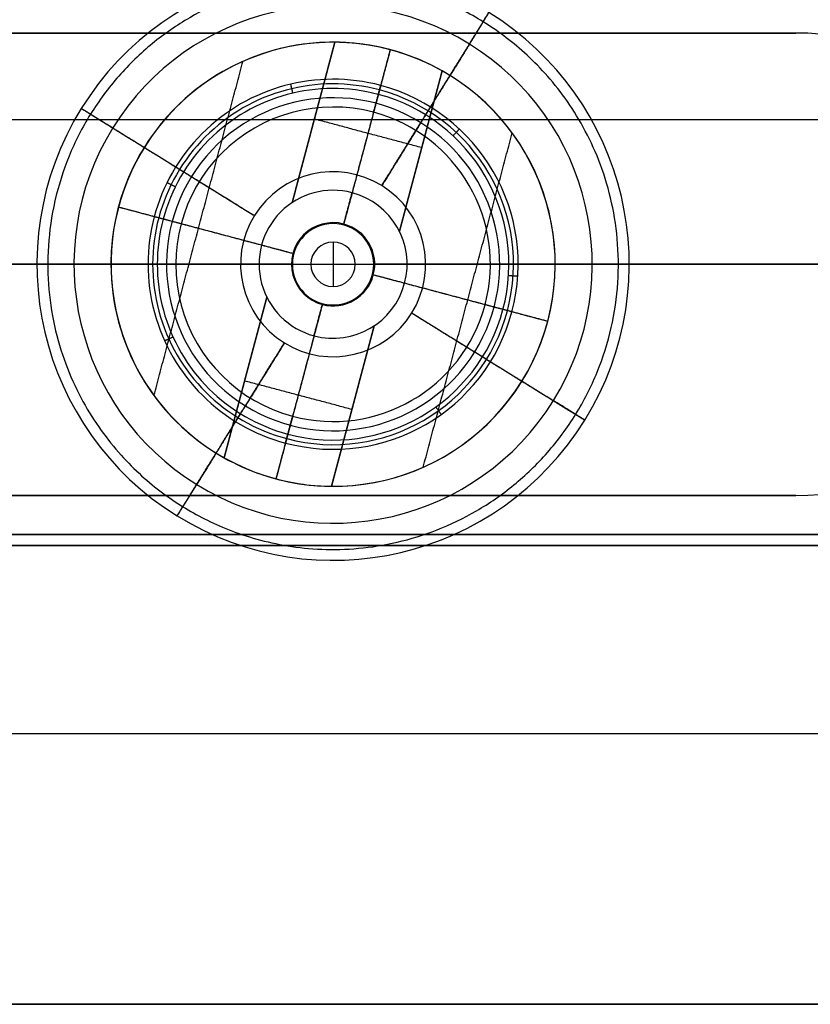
# Model space of a CAD drawing. Header units: millimetres. Extents: x -5.9 to 8.2, y -1.3 to -0.5.
# Tile 95 of 107: x 7.449 to 7.663, y -1.058 to -0.792. Entities that reach past the tile are written whole.
import ezdxf

# ---------------------------------------------------------------- set-up
doc = ezdxf.new("R2010")
doc.units = ezdxf.units.MM
doc.header["$MEASUREMENT"] = 0
for name, color, linetype, true_color in [('IGES level 1', 7, 'Continuous', 0xffffff), ('IGES level 13', 7, 'Continuous', 0xffffff), ('IGES level 15', 7, 'Continuous', 0xffffff), ('IGES level 49', 7, 'Continuous', 0xc0c0c0), ('IGES level 51', 7, 'Continuous', 0xffffff)]:
    doc.layers.add(name, color=color, linetype=linetype, true_color=true_color)

msp = doc.modelspace()

# ---------------------------------------------------------------- linework, layer by layer
at = {"layer": 'IGES level 1'}
for centre in [(7.65916, -0.85828, -10.16994), (7.65916, -0.85828, -10.16994), (7.65916, -0.85828, -10.31994), (7.65916, -0.85828, -10.24494), (7.65916, -0.85828, -10.31994)]:
    msp.add_arc(centre, 0.0625, 270, 90, dxfattribs=at)
for points in [[(7.20916, -0.79578, -10.16994), (7.43416, -0.79578, -10.16994), (7.65916, -0.79578, -10.16994)], [(7.65916, -0.79578, -10.31994), (7.43416, -0.79578, -10.31994), (7.20916, -0.79578, -10.31994)], [(7.20916, -0.79578, -10.16994), (7.43416, -0.79578, -10.16994), (7.65916, -0.79578, -10.16994)], [(7.65916, -0.79578, -10.24494), (7.43416, -0.79578, -10.24494), (7.20916, -0.79578, -10.24494)], [(7.65916, -0.79578, -10.31994), (7.43416, -0.79578, -10.31994), (7.20916, -0.79578, -10.31994)], [(7.65916, -0.79578, -10.16994), (7.65916, -0.79578, -10.24494), (7.65916, -0.79578, -10.31994)], [(7.65916, -0.79578, -10.31994), (7.65916, -0.79578, -10.24494), (7.65916, -0.79578, -10.16994)], [(8.22916, -0.81926, -10.5261), (7.76166, -0.81926, -10.5261), (7.29416, -0.81926, -10.5261)], [(7.26416, -0.85828, -10.31994), (7.49291, -0.85828, -10.31994), (7.72166, -0.85828, -10.31994)], [(7.65916, -0.92078, -10.16994), (7.43416, -0.92078, -10.16994), (7.20916, -0.92078, -10.16994)], [(7.20916, -0.92078, -10.31994), (7.43416, -0.92078, -10.31994), (7.65916, -0.92078, -10.31994)], [(7.65916, -0.92078, -10.16994), (7.43416, -0.92078, -10.16994), (7.20916, -0.92078, -10.16994)], [(7.20916, -0.92078, -10.24494), (7.43416, -0.92078, -10.24494), (7.65916, -0.92078, -10.24494)], [(7.20916, -0.92078, -10.31994), (7.43416, -0.92078, -10.31994), (7.65916, -0.92078, -10.31994)], [(7.65916, -0.92078, -10.16994), (7.65916, -0.92078, -10.24494), (7.65916, -0.92078, -10.31994)], [(7.65916, -0.92078, -10.31994), (7.65916, -0.92078, -10.24494), (7.65916, -0.92078, -10.16994)], [(7.73416, -0.93428, -10.14495), (7.43416, -0.93428, -10.14495), (7.13416, -0.93428, -10.14495)], [(7.13416, -0.93428, -10.16994), (7.43416, -0.93428, -10.16994), (7.73416, -0.93428, -10.16994)], [(7.73416, -0.93428, -10.14495), (7.43416, -0.93428, -10.14495), (7.13416, -0.93428, -10.14495)], [(7.13416, -0.93428, -10.15744), (7.43416, -0.93428, -10.15744), (7.73416, -0.93428, -10.15744)], [(7.13416, -0.93428, -10.16994), (7.43416, -0.93428, -10.16994), (7.73416, -0.93428, -10.16994)], [(8.22916, -0.98516, -10.17534), (1.18416, -0.98516, -10.17534), (-5.86084, -0.98516, -10.17534)], [(8.22916, -0.98516, -10.48455), (7.76166, -0.98516, -10.48455), (7.29416, -0.98516, -10.48455)], [(-5.86084, -1.05828, -10.32994), (1.18416, -1.05828, -10.32994), (8.22916, -1.05828, -10.32994)], [(8.22916, -1.05828, -10.32994), (1.18416, -1.05828, -10.32994), (-5.86084, -1.05828, -10.32994)]]:
    msp.add_open_spline(points, degree=2, dxfattribs=at)
at = {"layer": 'IGES level 13'}
for centre, start, end in [((7.53416, -0.85828, -10.16994), 90, 270), ((7.53416, -0.85828, -0.16994), 90, 270), ((7.53416, -0.85828, -5.16994), 90, 270), ((7.53416, -0.85828, -0.16994), 90, 270), ((7.53416, -0.85828, -10.16994), 90, 270), ((7.53416, -0.85828, -0.16994), 270, 90), ((7.53416, -0.85828, -10.16994), 270, 90), ((7.53416, -0.85828, -5.16994), 270, 90), ((7.53416, -0.85828, -0.16994), 270, 90), ((7.53416, -0.85828, -10.16994), 270, 90)]:
    msp.add_arc(centre, 0.006, start, end, dxfattribs=at)
for points in [[(7.53416, -0.85228, -10.16994), (7.53416, -0.85228, -5.16994), (7.53416, -0.85228, -0.16994)], [(7.53416, -0.85228, -0.16994), (7.53416, -0.85228, -5.16994), (7.53416, -0.85228, -10.16994)], [(7.53416, -0.85228, -0.16994), (7.53416, -0.85828, -0.16994), (7.53416, -0.86428, -0.16994)], [(7.53416, -0.85228, -10.16994), (7.53416, -0.85828, -10.16994), (7.53416, -0.86428, -10.16994)], [(7.52952, -0.85447, -0.16994), (7.52952, -0.85447, -5.16994), (7.52952, -0.85447, -10.16994)], [(7.5388, -0.85447, -0.16994), (7.5388, -0.85447, -5.16994), (7.5388, -0.85447, -10.16994)], [(7.52816, -0.85828, -0.16994), (7.53416, -0.85828, -0.16994), (7.54016, -0.85828, -0.16994)], [(7.52816, -0.85828, -10.16994), (7.53416, -0.85828, -10.16994), (7.54016, -0.85828, -10.16994)], [(7.52828, -0.85945, -0.16994), (7.52828, -0.85945, -5.16994), (7.52828, -0.85945, -10.16994)], [(7.54004, -0.85945, -0.16994), (7.54004, -0.85945, -5.16994), (7.54004, -0.85945, -10.16994)], [(7.53133, -0.86357, -0.16994), (7.53133, -0.86357, -5.16994), (7.53133, -0.86357, -10.16994)], [(7.53416, -0.86428, -0.16994), (7.53416, -0.86428, -5.16994), (7.53416, -0.86428, -10.16994)], [(7.53416, -0.86428, -10.16994), (7.53416, -0.86428, -5.16994), (7.53416, -0.86428, -0.16994)], [(7.53699, -0.86357, -0.16994), (7.53699, -0.86357, -5.16994), (7.53699, -0.86357, -10.16994)]]:
    msp.add_open_spline(points, degree=2, dxfattribs=at)
at = {"layer": 'IGES level 15'}
for centre, start, end in [((7.53416, -0.85828, -10.16994), 90, 270), ((7.53416, -0.85828, -10.15494), 90, 270), ((7.53416, -0.85828, -10.15494), 90, 270), ((7.53416, -0.85828, -10.16994), 90, 270), ((7.53416, -0.85828, -10.16244), 90, 270), ((7.53416, -0.85828, -10.16994), 270, 90), ((7.53416, -0.85828, -10.15494), 270, 90), ((7.53416, -0.85828, -10.16244), 270, 90), ((7.53416, -0.85828, -10.16994), 270, 90), ((7.53416, -0.85828, -10.15494), 270, 90)]:
    msp.add_arc(centre, 0.011, start, end, dxfattribs=at)
for points in [[(7.53416, -0.84728, -10.16994), (7.53416, -0.84728, -10.16244), (7.53416, -0.84728, -10.15494)], [(7.53416, -0.84728, -10.15494), (7.53416, -0.84728, -10.16244), (7.53416, -0.84728, -10.16994)], [(7.52566, -0.8513, -10.16994), (7.52566, -0.8513, -10.16244), (7.52566, -0.8513, -10.15494)], [(7.54266, -0.8513, -10.16994), (7.54266, -0.8513, -10.16244), (7.54266, -0.8513, -10.15494)], [(7.52316, -0.85828, -10.16994), (7.46866, -0.85828, -10.16994), (7.41416, -0.85828, -10.16994)], [(7.52316, -0.85828, -10.15494), (7.46866, -0.85828, -10.15494), (7.41416, -0.85828, -10.15494)], [(7.74217, -0.85828, -10.16994), (7.64366, -0.85828, -10.16994), (7.54516, -0.85828, -10.16994)], [(7.72766, -0.85828, -10.15494), (7.63641, -0.85828, -10.15494), (7.54516, -0.85828, -10.15494)], [(7.52337, -0.86043, -10.16994), (7.52337, -0.86043, -10.16244), (7.52337, -0.86043, -10.15494)], [(7.54495, -0.86043, -10.16994), (7.54495, -0.86043, -10.16244), (7.54495, -0.86043, -10.15494)], [(7.52897, -0.86798, -10.16994), (7.52897, -0.86798, -10.16244), (7.52897, -0.86798, -10.15494)], [(7.53416, -0.86928, -10.15494), (7.53416, -0.86928, -10.16244), (7.53416, -0.86928, -10.16994)], [(7.53416, -0.86928, -10.16994), (7.53416, -0.86928, -10.16244), (7.53416, -0.86928, -10.15494)], [(7.53935, -0.86798, -10.16994), (7.53935, -0.86798, -10.16244), (7.53935, -0.86798, -10.15494)], [(7.13416, -0.93128, -10.16994), (7.43416, -0.93128, -10.16994), (7.73416, -0.93128, -10.16994)], [(7.73416, -0.93128, -10.15494), (7.43416, -0.93128, -10.15494), (7.13416, -0.93128, -10.15494)], [(7.13416, -0.93128, -10.16244), (7.43416, -0.93128, -10.16244), (7.73416, -0.93128, -10.16244)], [(7.13416, -0.93128, -10.16994), (7.43416, -0.93128, -10.16994), (7.73416, -0.93128, -10.16994)], [(7.13416, -0.93128, -10.15494), (7.43416, -0.93128, -10.15494), (7.73416, -0.93128, -10.15494)]]:
    msp.add_open_spline(points, degree=2, dxfattribs=at)
at = {"layer": 'IGES level 49'}
for centre, radius, start, end in [((7.53416, -0.85828, -0.30744), 0.06, 75.0942, 255.0942), ((7.53416, -0.85828, -0.31744), 0.06, 75.0942, 240.6167), ((7.53416, -0.85828, -0.30744), 0.06, 75.0942, 255.0942), ((7.53416, -0.85828, -0.31744), 0.06, 75.0942, 89.5717), ((7.53416, -0.85828, -0.31744), 0.06, 75.0942, 89.5717), ((7.53416, -0.85828, -0.30744), 0.06, 255.0942, 75.0942), ((7.53416, -0.85828, -0.30744), 0.06, 255.0942, 75.0942), ((7.53416, -0.85828, -0.31744), 0.06, 60.6167, 75.0942), ((7.53416, -0.85828, -0.31744), 0.06, 60.6167, 75.0942), ((7.53416, -0.85828, -0.29994), 0.05, 75.0942, 255.0942), ((7.53416, -0.85828, -0.17244), 0.05, 75.0942, 255.0942), ((7.53416, -0.85828, -0.23619), 0.05, 75.0942, 255.0942), ((7.53416, -0.85828, -0.17244), 0.05, 75.0942, 255.0942), ((7.53416, -0.85828, -0.29994), 0.05, 75.0942, 255.0942), ((7.53416, -0.85828, -0.17119), 0.04875, 75.0942, 255.0942), ((7.53416, -0.85828, -0.16994), 0.0475, 75.0942, 255.0942), ((7.53416, -0.85828, -0.16994), 0.0475, 75.0942, 255.0942), ((7.53416, -0.85828, -0.17244), 0.05, 255.0942, 75.0942), ((7.53416, -0.85828, -0.17244), 0.05, 255.0942, 75.0942), ((7.53416, -0.85828, -0.29994), 0.05, 255.0942, 75.0942), ((7.53416, -0.85828, -0.23619), 0.05, 255.0942, 75.0942), ((7.53416, -0.85828, -0.29994), 0.05, 255.0942, 75.0942), ((7.53416, -0.85828, -0.17119), 0.04875, 255.0942, 75.0942), ((7.53416, -0.85828, -0.16994), 0.0475, 255.0942, 75.0942), ((7.53416, -0.85828, -0.16994), 0.0475, 255.0942, 75.0942), ((7.53416, -0.85828, -0.30744), 0.0425, 75.0942, 255.0942), ((7.53416, -0.85828, -0.29994), 0.0425, 75.0942, 255.0942), ((7.53416, -0.85828, -0.30369), 0.0425, 75.0942, 255.0942), ((7.53416, -0.85828, -0.29994), 0.0425, 75.0942, 255.0942), ((7.53416, -0.85828, -0.30744), 0.0425, 75.0942, 255.0942), ((7.53416, -0.85828, -0.29994), 0.0425, 255.0942, 75.0942), ((7.53416, -0.85828, -0.29994), 0.0425, 255.0942, 75.0942), ((7.53416, -0.85828, -0.30744), 0.0425, 255.0942, 75.0942), ((7.53416, -0.85828, -0.30369), 0.0425, 255.0942, 75.0942), ((7.53416, -0.85828, -0.30744), 0.0425, 255.0942, 75.0942), ((7.53416, -0.85828, -0.38744), 0.02, 75.0942, 255.0942), ((7.53416, -0.85828, -0.35244), 0.02, 75.0942, 255.0942), ((7.53416, -0.85828, -0.38744), 0.02, 75.0942, 255.0942), ((7.53416, -0.85828, -0.38744), 0.02, 255.0942, 75.0942), ((7.53416, -0.85828, -0.35244), 0.02, 255.0942, 75.0942), ((7.53416, -0.85828, -0.38744), 0.02, 255.0942, 75.0942), ((7.53416, -0.85828, -0.16994), 0.01125, 75.0942, 255.0942), ((7.53416, -0.85828, -0.38744), 0.01125, 75.0942, 255.0942), ((7.53416, -0.85828, -0.38744), 0.01125, 75.0942, 255.0942), ((7.53416, -0.85828, -0.16994), 0.01125, 75.0942, 255.0942), ((7.53416, -0.85828, -0.27869), 0.01125, 75.0942, 255.0942), ((7.53416, -0.85828, -0.16994), 0.01125, 255.0942, 75.0942), ((7.53416, -0.85828, -0.38744), 0.01125, 255.0942, 75.0942), ((7.53416, -0.85828, -0.27869), 0.01125, 255.0942, 75.0942), ((7.53416, -0.85828, -0.16994), 0.01125, 255.0942, 75.0942), ((7.53416, -0.85828, -0.38744), 0.01125, 255.0942, 75.0942), ((7.53416, -0.85828, -0.31744), 0.06, 240.6167, 255.0942), ((7.53416, -0.85828, -0.31744), 0.06, 240.6167, 255.0942), ((7.53416, -0.85828, -0.31744), 0.06, 255.0942, 269.5717), ((7.53416, -0.85828, -0.31744), 0.06, 255.0942, 269.5717)]:
    msp.add_arc(centre, radius, start, end, dxfattribs=at)
for points in [[(7.52307, -0.84164, -0.32744), (7.52884, -0.81996, -0.32744), (7.53461, -0.79828, -0.32744)], [(7.52307, -0.84164, -0.31744), (7.52884, -0.81996, -0.31744), (7.53461, -0.79828, -0.31744)], [(7.52307, -0.84164, -0.31744), (7.52884, -0.81996, -0.31744), (7.53461, -0.79828, -0.31744)], [(7.53461, -0.79828, -0.32744), (7.52884, -0.81996, -0.32744), (7.52307, -0.84164, -0.32744)], [(7.52307, -0.84164, -0.32244), (7.52884, -0.81996, -0.32244), (7.53461, -0.79828, -0.32244)], [(7.53461, -0.79828, -0.31744), (7.53461, -0.79828, -0.32244), (7.53461, -0.79828, -0.32744)], [(7.53461, -0.79828, -0.31744), (7.53461, -0.79828, -0.32244), (7.53461, -0.79828, -0.32744)], [(7.54959, -0.8003, -0.31744), (7.54445, -0.81963, -0.31744), (7.5393, -0.83895, -0.31744)], [(7.54959, -0.8003, -0.30744), (7.54734, -0.80875, -0.30744), (7.54509, -0.81721, -0.30744)], [(7.54959, -0.8003, -0.30744), (7.54959, -0.8003, -0.31244), (7.54959, -0.8003, -0.31744)], [(7.54959, -0.8003, -0.31744), (7.54959, -0.8003, -0.31244), (7.54959, -0.8003, -0.30744)], [(7.48577, -0.89376, -0.32744), (7.49779, -0.8486, -0.32744), (7.50981, -0.80344, -0.32744)], [(7.5636, -0.806, -0.32744), (7.55783, -0.82768, -0.32744), (7.55206, -0.84935, -0.32744)], [(7.5636, -0.806, -0.31744), (7.55783, -0.82768, -0.31744), (7.55206, -0.84935, -0.31744)], [(7.5636, -0.806, -0.31744), (7.55783, -0.82768, -0.31744), (7.55206, -0.84935, -0.31744)], [(7.55206, -0.84935, -0.32744), (7.55783, -0.82768, -0.32744), (7.5636, -0.806, -0.32744)], [(7.5636, -0.806, -0.32244), (7.55783, -0.82768, -0.32244), (7.55206, -0.84935, -0.32244)], [(7.5636, -0.806, -0.32744), (7.5636, -0.806, -0.32244), (7.5636, -0.806, -0.31744)], [(7.5636, -0.806, -0.32744), (7.5636, -0.806, -0.32244), (7.5636, -0.806, -0.31744)], [(7.49913, -0.80957, -0.32744), (7.49913, -0.80957, -0.31744), (7.49913, -0.80957, -0.30744)], [(7.5233, -0.81204, -0.16994), (7.52301, -0.81082, -0.17119), (7.52273, -0.8096, -0.17244)], [(7.54509, -0.81721, -0.29994), (7.54606, -0.81359, -0.29994), (7.54702, -0.80996, -0.29994)], [(7.54638, -0.81238, -0.16994), (7.5467, -0.81117, -0.17119), (7.54702, -0.80996, -0.17244)], [(7.54702, -0.80996, -0.17244), (7.5467, -0.81117, -0.17119), (7.54638, -0.81238, -0.16994)], [(7.54702, -0.80996, -0.17244), (7.54702, -0.80996, -0.23619), (7.54702, -0.80996, -0.29994)], [(7.54702, -0.80996, -0.29994), (7.54702, -0.80996, -0.23619), (7.54702, -0.80996, -0.17244)], [(7.54638, -0.81238, -0.16994), (7.54172, -0.82989, -0.16994), (7.53705, -0.84741, -0.16994)], [(7.50497, -0.81769, -0.29994), (7.50497, -0.81769, -0.23619), (7.50497, -0.81769, -0.17244)], [(7.55807, -0.82676, -0.31744), (7.54358, -0.8229, -0.31744), (7.52908, -0.81904, -0.31744)], [(7.54509, -0.81721, -0.29994), (7.54509, -0.81721, -0.30369), (7.54509, -0.81721, -0.30744)], [(7.54509, -0.81721, -0.30744), (7.54509, -0.81721, -0.30369), (7.54509, -0.81721, -0.29994)], [(7.52884, -0.81996, -0.31744), (7.52884, -0.81996, -0.32244), (7.52884, -0.81996, -0.32744)], [(7.56657, -0.82356, -0.16994), (7.56743, -0.82264, -0.17119), (7.56828, -0.82173, -0.17244)], [(7.50935, -0.82377, -0.30744), (7.50935, -0.82377, -0.30369), (7.50935, -0.82377, -0.29994)], [(7.55851, -0.91312, -0.32744), (7.57053, -0.86796, -0.32744), (7.58255, -0.8228, -0.32744)], [(7.55783, -0.82768, -0.31744), (7.55783, -0.82768, -0.32244), (7.55783, -0.82768, -0.32744)], [(7.58877, -0.83343, -0.32744), (7.58877, -0.83343, -0.31744), (7.58877, -0.83343, -0.30744)], [(7.49152, -0.83734, -0.16994), (7.4904, -0.83679, -0.17119), (7.48928, -0.83624, -0.17244)], [(7.57967, -0.83757, -0.29994), (7.57967, -0.83757, -0.23619), (7.57967, -0.83757, -0.17244)], [(7.53705, -0.84741, -0.38744), (7.53818, -0.84318, -0.38744), (7.5393, -0.83895, -0.38744)], [(7.5393, -0.83895, -0.31744), (7.5393, -0.83895, -0.35244), (7.5393, -0.83895, -0.38744)], [(7.5393, -0.83895, -0.38744), (7.5393, -0.83895, -0.35244), (7.5393, -0.83895, -0.31744)], [(7.57284, -0.84068, -0.30744), (7.57284, -0.84068, -0.30369), (7.57284, -0.84068, -0.29994)], [(7.51483, -0.85313, -0.32744), (7.49551, -0.84799, -0.32744), (7.47618, -0.84285, -0.32744)], [(7.49309, -0.84735, -0.30744), (7.48463, -0.8451, -0.30744), (7.47618, -0.84285, -0.30744)], [(7.52248, -0.84204, -0.38744), (7.52248, -0.84204, -0.35744), (7.52248, -0.84204, -0.32744)], [(7.52307, -0.84164, -0.32744), (7.52307, -0.84164, -0.32244), (7.52307, -0.84164, -0.31744)], [(7.52307, -0.84164, -0.32744), (7.52307, -0.84164, -0.32244), (7.52307, -0.84164, -0.31744)], [(7.49309, -0.84735, -0.29994), (7.48947, -0.84638, -0.29994), (7.48584, -0.84542, -0.29994)], [(7.52329, -0.85539, -0.16994), (7.50577, -0.85072, -0.16994), (7.48826, -0.84606, -0.16994)], [(7.53159, -0.84733, -0.16994), (7.53159, -0.84733, -0.27869), (7.53159, -0.84733, -0.38744)], [(7.53705, -0.84741, -0.38744), (7.53705, -0.84741, -0.27869), (7.53705, -0.84741, -0.16994)], [(7.53705, -0.84741, -0.16994), (7.53705, -0.84741, -0.27869), (7.53705, -0.84741, -0.38744)], [(7.54184, -0.85006, -0.16994), (7.54184, -0.85006, -0.27869), (7.54184, -0.85006, -0.38744)], [(7.55206, -0.84935, -0.31744), (7.55206, -0.84935, -0.32244), (7.55206, -0.84935, -0.32744)], [(7.55206, -0.84935, -0.31744), (7.55206, -0.84935, -0.32244), (7.55206, -0.84935, -0.32744)], [(7.55236, -0.85, -0.38744), (7.55236, -0.85, -0.35744), (7.55236, -0.85, -0.32744)], [(7.52329, -0.85539, -0.38744), (7.51906, -0.85426, -0.38744), (7.51483, -0.85313, -0.38744)], [(7.52406, -0.85332, -0.16994), (7.52406, -0.85332, -0.27869), (7.52406, -0.85332, -0.38744)], [(7.47428, -0.85445, -0.32744), (7.47428, -0.85445, -0.31744), (7.47428, -0.85445, -0.30744)], [(7.48426, -0.85509, -0.29994), (7.48426, -0.85509, -0.23619), (7.48426, -0.85509, -0.17244)], [(7.49175, -0.85557, -0.30744), (7.49175, -0.85557, -0.30369), (7.49175, -0.85557, -0.29994)], [(7.5142, -0.857, -0.38744), (7.5142, -0.857, -0.35744), (7.5142, -0.857, -0.32744)], [(7.54539, -0.859, -0.16994), (7.54539, -0.859, -0.27869), (7.54539, -0.859, -0.38744)], [(7.58006, -0.8705, -0.16994), (7.56255, -0.86584, -0.16994), (7.54503, -0.86117, -0.16994)], [(7.55349, -0.86342, -0.38744), (7.54926, -0.8623, -0.38744), (7.54503, -0.86117, -0.38744)], [(7.58156, -0.86131, -0.16994), (7.58281, -0.86139, -0.17119), (7.58406, -0.86147, -0.17244)], [(7.52392, -0.86294, -0.16994), (7.52392, -0.86294, -0.27869), (7.52392, -0.86294, -0.38744)], [(7.59214, -0.87371, -0.32744), (7.57281, -0.86857, -0.32744), (7.55349, -0.86342, -0.32744)], [(7.50472, -0.91056, -0.32744), (7.51049, -0.88888, -0.32744), (7.51626, -0.8672, -0.32744)], [(7.50472, -0.91056, -0.31744), (7.51049, -0.88888, -0.31744), (7.51626, -0.8672, -0.31744)], [(7.50472, -0.91056, -0.31744), (7.51049, -0.88888, -0.31744), (7.51626, -0.8672, -0.31744)], [(7.51626, -0.8672, -0.32744), (7.51049, -0.88888, -0.32744), (7.50472, -0.91056, -0.32744)], [(7.50472, -0.91056, -0.32244), (7.51049, -0.88888, -0.32244), (7.51626, -0.8672, -0.32244)], [(7.51626, -0.8672, -0.31744), (7.51626, -0.8672, -0.32244), (7.51626, -0.8672, -0.32744)], [(7.51626, -0.8672, -0.31744), (7.51626, -0.8672, -0.32244), (7.51626, -0.8672, -0.32744)], [(7.54073, -0.86741, -0.16994), (7.54073, -0.86741, -0.27869), (7.54073, -0.86741, -0.38744)], [(7.55211, -0.8671, -0.38744), (7.55211, -0.8671, -0.35744), (7.55211, -0.8671, -0.32744)], [(7.53127, -0.86915, -0.16994), (7.5266, -0.88667, -0.16994), (7.52194, -0.90418, -0.16994)], [(7.52902, -0.87761, -0.38744), (7.53014, -0.87338, -0.38744), (7.53127, -0.86915, -0.38744)], [(7.53127, -0.86915, -0.16994), (7.53127, -0.86915, -0.27869), (7.53127, -0.86915, -0.38744)], [(7.53127, -0.86915, -0.38744), (7.53127, -0.86915, -0.27869), (7.53127, -0.86915, -0.16994)], [(7.58248, -0.87114, -0.29994), (7.57885, -0.87018, -0.29994), (7.57523, -0.86921, -0.29994)], [(7.59214, -0.87371, -0.30744), (7.58369, -0.87146, -0.30744), (7.57523, -0.86921, -0.30744)], [(7.52051, -0.8729, -0.38744), (7.52051, -0.8729, -0.35244), (7.52051, -0.8729, -0.31744)], [(7.54525, -0.87492, -0.32744), (7.53948, -0.8966, -0.32744), (7.53371, -0.91828, -0.32744)], [(7.54525, -0.87492, -0.31744), (7.53948, -0.8966, -0.31744), (7.53371, -0.91828, -0.31744)], [(7.54525, -0.87492, -0.31744), (7.53948, -0.8966, -0.31744), (7.53371, -0.91828, -0.31744)], [(7.53371, -0.91828, -0.32744), (7.53948, -0.8966, -0.32744), (7.54525, -0.87492, -0.32744)], [(7.54525, -0.87492, -0.32244), (7.53948, -0.8966, -0.32244), (7.53371, -0.91828, -0.32244)], [(7.54525, -0.87492, -0.32744), (7.54525, -0.87492, -0.32244), (7.54525, -0.87492, -0.31744)], [(7.54525, -0.87492, -0.32744), (7.54525, -0.87492, -0.32244), (7.54525, -0.87492, -0.31744)], [(7.49093, -0.87795, -0.16994), (7.48979, -0.87847, -0.17119), (7.48865, -0.87899, -0.17244)], [(7.52902, -0.87761, -0.31744), (7.52387, -0.89693, -0.31744), (7.51873, -0.91626, -0.31744)], [(7.52902, -0.87761, -0.38744), (7.52902, -0.87761, -0.35244), (7.52902, -0.87761, -0.31744)], [(7.52902, -0.87761, -0.31744), (7.52902, -0.87761, -0.35244), (7.52902, -0.87761, -0.38744)], [(7.53873, -0.87775, -0.38744), (7.53873, -0.87775, -0.35244), (7.53873, -0.87775, -0.31744)], [(7.57231, -0.87701, -0.30744), (7.57231, -0.87701, -0.30369), (7.57231, -0.87701, -0.29994)], [(7.57904, -0.88032, -0.29994), (7.57904, -0.88032, -0.23619), (7.57904, -0.88032, -0.17244)], [(7.58802, -0.88473, -0.32744), (7.58802, -0.88473, -0.31744), (7.58802, -0.88473, -0.30744)], [(7.50516, -0.88935, -0.30744), (7.50516, -0.88935, -0.30369), (7.50516, -0.88935, -0.29994)], [(7.53924, -0.89752, -0.31744), (7.52474, -0.89366, -0.31744), (7.51025, -0.8898, -0.31744)], [(7.51049, -0.88888, -0.31744), (7.51049, -0.88888, -0.32244), (7.51049, -0.88888, -0.32744)], [(7.50004, -0.89483, -0.29994), (7.50004, -0.89483, -0.23619), (7.50004, -0.89483, -0.17244)], [(7.53948, -0.8966, -0.31744), (7.53948, -0.8966, -0.32244), (7.53948, -0.8966, -0.32744)], [(7.52323, -0.89935, -0.30744), (7.52098, -0.9078, -0.30744), (7.51873, -0.91626, -0.30744)], [(7.5213, -0.9066, -0.29994), (7.52226, -0.90297, -0.29994), (7.52323, -0.89935, -0.29994)], [(7.52323, -0.89935, -0.30744), (7.52323, -0.89935, -0.30369), (7.52323, -0.89935, -0.29994)], [(7.52323, -0.89935, -0.29994), (7.52323, -0.89935, -0.30369), (7.52323, -0.89935, -0.30744)], [(7.56189, -0.89684, -0.16994), (7.56262, -0.89786, -0.17119), (7.56335, -0.89887, -0.17244)], [(7.54388, -0.89965, -0.30744), (7.54388, -0.89965, -0.30369), (7.54388, -0.89965, -0.29994)], [(7.49322, -0.90214, -0.32744), (7.49322, -0.90214, -0.31744), (7.49322, -0.90214, -0.30744)], [(7.5213, -0.9066, -0.17244), (7.52162, -0.90539, -0.17119), (7.52194, -0.90418, -0.16994)], [(7.52194, -0.90418, -0.16994), (7.52162, -0.90539, -0.17119), (7.5213, -0.9066, -0.17244)], [(7.5213, -0.9066, -0.29994), (7.5213, -0.9066, -0.23619), (7.5213, -0.9066, -0.17244)], [(7.5213, -0.9066, -0.17244), (7.5213, -0.9066, -0.23619), (7.5213, -0.9066, -0.29994)], [(7.54559, -0.90695, -0.29994), (7.54559, -0.90695, -0.23619), (7.54559, -0.90695, -0.17244)], [(7.50472, -0.91056, -0.32744), (7.50472, -0.91056, -0.32244), (7.50472, -0.91056, -0.31744)], [(7.50472, -0.91056, -0.32744), (7.50472, -0.91056, -0.32244), (7.50472, -0.91056, -0.31744)], [(7.51873, -0.91626, -0.31744), (7.51873, -0.91626, -0.31244), (7.51873, -0.91626, -0.30744)], [(7.51873, -0.91626, -0.30744), (7.51873, -0.91626, -0.31244), (7.51873, -0.91626, -0.31744)], [(7.54788, -0.91669, -0.32744), (7.54788, -0.91669, -0.31744), (7.54788, -0.91669, -0.30744)], [(7.53371, -0.91828, -0.31744), (7.53371, -0.91828, -0.32244), (7.53371, -0.91828, -0.32744)], [(7.53371, -0.91828, -0.31744), (7.53371, -0.91828, -0.32244), (7.53371, -0.91828, -0.32744)]]:
    msp.add_open_spline(points, degree=2, dxfattribs=at)
at = {"layer": 'IGES level 51'}
for centre, radius, start, end in [((7.53416, -0.85828, -0.01244), 0.08, 58.2347, 238.2347), ((7.53416, -0.85828, -0.00244), 0.08, 58.2347, 238.2347), ((7.53416, -0.85828, -0.01244), 0.08, 58.2347, 238.2347), ((7.53416, -0.85828, -0.00744), 0.08, 58.2347, 238.2347), ((7.53416, -0.85828, -0.00244), 0.08, 58.2347, 238.2347), ((7.53416, -0.85828, -0.02244), 0.07, 58.2347, 238.2347), ((7.53416, -0.85828, -0.02244), 0.07, 58.2347, 238.2347), ((7.53416, -0.85828, -0.01244), 0.08, 238.2347, 58.2347), ((7.53416, -0.85828, -0.00244), 0.08, 238.2347, 58.2347), ((7.53416, -0.85828, -0.00744), 0.08, 238.2347, 58.2347), ((7.53416, -0.85828, -0.01244), 0.08, 238.2347, 58.2347), ((7.53416, -0.85828, -0.00244), 0.08, 238.2347, 58.2347), ((7.53416, -0.85828, -0.02244), 0.06, 58.2347, 238.2347), ((7.53416, -0.85828, -0.30244), 0.06, 58.2347, 238.2347), ((7.53416, -0.85828, -0.16244), 0.06, 58.2347, 238.2347), ((7.53416, -0.85828, -0.02244), 0.06, 58.2347, 238.2347), ((7.53416, -0.85828, -0.30244), 0.06, 58.2347, 238.2347), ((7.53416, -0.85828, -0.02244), 0.07, 238.2347, 58.2347), ((7.53416, -0.85828, -0.02244), 0.07, 238.2347, 58.2347), ((7.53416, -0.85828, -0.30244), 0.06, 238.2347, 58.2347), ((7.53416, -0.85828, -0.02244), 0.06, 238.2347, 58.2347), ((7.53416, -0.85828, -0.16244), 0.06, 238.2347, 58.2347), ((7.53416, -0.85828, -0.02244), 0.06, 238.2347, 58.2347), ((7.53416, -0.85828, -0.30244), 0.06, 238.2347, 58.2347), ((7.53416, -0.85828, -0.30244), 0.045, 58.2347, 238.2347), ((7.53416, -0.85828, -0.03244), 0.045, 58.2347, 238.2347), ((7.53416, -0.85828, -0.16744), 0.045, 58.2347, 238.2347), ((7.53416, -0.85828, -0.03244), 0.045, 58.2347, 238.2347), ((7.53416, -0.85828, -0.30244), 0.045, 58.2347, 238.2347), ((7.53416, -0.85828, -0.03244), 0.045, 238.2347, 58.2347), ((7.53416, -0.85828, -0.03244), 0.045, 238.2347, 58.2347), ((7.53416, -0.85828, -0.30244), 0.045, 238.2347, 58.2347), ((7.53416, -0.85828, -0.16744), 0.045, 238.2347, 58.2347), ((7.53416, -0.85828, -0.30244), 0.045, 238.2347, 58.2347), ((7.53416, -0.85828, -0.03244), 0.025, 58.2347, 238.2347), ((7.53416, -0.85828, -0.00244), 0.025, 58.2347, 238.2347), ((7.53416, -0.85828, -0.01744), 0.025, 58.2347, 238.2347), ((7.53416, -0.85828, -0.00244), 0.025, 58.2347, 238.2347), ((7.53416, -0.85828, -0.03244), 0.025, 58.2347, 238.2347), ((7.53416, -0.85828, -0.00244), 0.025, 238.2347, 58.2347), ((7.53416, -0.85828, -0.00244), 0.025, 238.2347, 58.2347), ((7.53416, -0.85828, -0.03244), 0.025, 238.2347, 58.2347), ((7.53416, -0.85828, -0.01744), 0.025, 238.2347, 58.2347), ((7.53416, -0.85828, -0.03244), 0.025, 238.2347, 58.2347)]:
    msp.add_arc(centre, radius, start, end, dxfattribs=at)
at = {"layer": 'IGES level 51', "extrusion": (0.850211, -0.526442, 7.88861e-31)}
msp.add_arc((3.30658, -0.01244, 6.85746), 0.01, 270, 0, dxfattribs=at)
at = {"layer": 'IGES level 51', "extrusion": (0.850211, -0.526442, 0)}
for centre, start, end in [((3.30658, -0.01244, 6.85746), 270, 360), ((3.16658, -0.01244, 6.85746), 180, 270)]:
    msp.add_arc(centre, 0.01, start, end, dxfattribs=at)
at = {"layer": 'IGES level 51', "extrusion": (0.850211, -0.526442, -7.88861e-31)}
msp.add_arc((3.16658, -0.01244, 6.85746), 0.01, 180, 270, dxfattribs=at)
at = {"layer": 'IGES level 51'}
for points, weights in [([(7.57473, -0.79275, -0.01951), (7.44368, -0.71161, -0.01951), (7.36253, -0.84266, -0.01951), (7.49359, -0.92381, -0.01951)], [0.816490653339, 0.272163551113, 0.272163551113, 0.816490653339]), ([(7.49359, -0.92381, -0.01951), (7.62464, -1.00495, -0.01951), (7.70579, -0.8739, -0.01951), (7.57473, -0.79275, -0.01951)], [0.816490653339, 0.272163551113, 0.272163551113, 0.816490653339]), ([(7.46614, -0.81616, -0.01244), (7.46614, -0.81616, -0.0183), (7.46966, -0.81834, -0.02244), (7.47465, -0.82143, -0.02244)], [0.478289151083, 0.384897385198, 0.384897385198, 0.478289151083]), ([(7.60218, -0.90039, -0.01244), (7.60218, -0.90039, -0.0183), (7.59866, -0.89821, -0.02244), (7.59367, -0.89513, -0.02244)], [0.478289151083, 0.384897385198, 0.384897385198, 0.478289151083])]:
    msp.add_rational_spline(points, weights, degree=3, dxfattribs=at)
for points in [[(7.54732, -0.83702, -0.00244), (7.5618, -0.81364, -0.00244), (7.57628, -0.79026, -0.00244)], [(7.53797, -0.7984, -0.30244), (7.53797, -0.7984, -0.16244), (7.53797, -0.7984, -0.02244)], [(7.57101, -0.79876, -0.02244), (7.56838, -0.80302, -0.02244), (7.56575, -0.80727, -0.02244)], [(7.47567, -0.8037, -0.01244), (7.47567, -0.8037, -0.00744), (7.47567, -0.8037, -0.00244)], [(7.56575, -0.80727, -0.30244), (7.5618, -0.81364, -0.30244), (7.55785, -0.82002, -0.30244)], [(7.56575, -0.80727, -0.30244), (7.56575, -0.80727, -0.16244), (7.56575, -0.80727, -0.02244)], [(7.56575, -0.80727, -0.02244), (7.56575, -0.80727, -0.16244), (7.56575, -0.80727, -0.30244)], [(7.53702, -0.81337, -0.30244), (7.53702, -0.81337, -0.16744), (7.53702, -0.81337, -0.03244)], [(7.46614, -0.81616, -0.00244), (7.48952, -0.83064, -0.00244), (7.5129, -0.84512, -0.00244)], [(7.49029, -0.81735, -0.30244), (7.49029, -0.81735, -0.16244), (7.49029, -0.81735, -0.02244)], [(7.60337, -0.81815, -0.01244), (7.60337, -0.81815, -0.00744), (7.60337, -0.81815, -0.00244)], [(7.47465, -0.82143, -0.02244), (7.4789, -0.82406, -0.02244), (7.48315, -0.82669, -0.02244)], [(7.55785, -0.82002, -0.03244), (7.55259, -0.82852, -0.03244), (7.54732, -0.83702, -0.03244)], [(7.55785, -0.82002, -0.03244), (7.55785, -0.82002, -0.16744), (7.55785, -0.82002, -0.30244)], [(7.55785, -0.82002, -0.30244), (7.55785, -0.82002, -0.16744), (7.55785, -0.82002, -0.03244)], [(7.48315, -0.82669, -0.30244), (7.48952, -0.83064, -0.30244), (7.4959, -0.83459, -0.30244)], [(7.50126, -0.82758, -0.30244), (7.50126, -0.82758, -0.16744), (7.50126, -0.82758, -0.03244)], [(7.58606, -0.82818, -0.30244), (7.58606, -0.82818, -0.16244), (7.58606, -0.82818, -0.02244)], [(7.4959, -0.83459, -0.03244), (7.5044, -0.83985, -0.03244), (7.5129, -0.84512, -0.03244)], [(7.53575, -0.83333, -0.03244), (7.53575, -0.83333, -0.01744), (7.53575, -0.83333, -0.00244)], [(7.54732, -0.83702, -0.00244), (7.54732, -0.83702, -0.01744), (7.54732, -0.83702, -0.03244)], [(7.54732, -0.83702, -0.03244), (7.54732, -0.83702, -0.01744), (7.54732, -0.83702, -0.00244)], [(7.57309, -0.8357, -0.30244), (7.57309, -0.8357, -0.16744), (7.57309, -0.8357, -0.03244)], [(7.51588, -0.84122, -0.03244), (7.51588, -0.84122, -0.01744), (7.51588, -0.84122, -0.00244)], [(7.55579, -0.84574, -0.03244), (7.55579, -0.84574, -0.01744), (7.55579, -0.84574, -0.00244)], [(7.50938, -0.86159, -0.03244), (7.50938, -0.86159, -0.01744), (7.50938, -0.86159, -0.00244)], [(7.48956, -0.86424, -0.30244), (7.48956, -0.86424, -0.16744), (7.48956, -0.86424, -0.03244)], [(7.47469, -0.86622, -0.30244), (7.47469, -0.86622, -0.16244), (7.47469, -0.86622, -0.02244)], [(7.55757, -0.86704, -0.03244), (7.55757, -0.86704, -0.01744), (7.55757, -0.86704, -0.00244)], [(7.45486, -0.86887, -0.01244), (7.45486, -0.86887, -0.00744), (7.45486, -0.86887, -0.00244)], [(7.55542, -0.87144, -0.00244), (7.5788, -0.88592, -0.00244), (7.60218, -0.90039, -0.00244)], [(7.55542, -0.87144, -0.03244), (7.56392, -0.8767, -0.03244), (7.57242, -0.88197, -0.03244)], [(7.57631, -0.87405, -0.30244), (7.57631, -0.87405, -0.16744), (7.57631, -0.87405, -0.03244)], [(7.49204, -0.9263, -0.00244), (7.50652, -0.90292, -0.00244), (7.521, -0.87953, -0.00244)], [(7.521, -0.87953, -0.03244), (7.51573, -0.88804, -0.03244), (7.51047, -0.89654, -0.03244)], [(7.521, -0.87953, -0.03244), (7.521, -0.87953, -0.01744), (7.521, -0.87953, -0.00244)], [(7.521, -0.87953, -0.00244), (7.521, -0.87953, -0.01744), (7.521, -0.87953, -0.03244)], [(7.59035, -0.87931, -0.30244), (7.59035, -0.87931, -0.16244), (7.59035, -0.87931, -0.02244)], [(7.54224, -0.88194, -0.03244), (7.54224, -0.88194, -0.01744), (7.54224, -0.88194, -0.00244)], [(7.57242, -0.88197, -0.30244), (7.5788, -0.88592, -0.30244), (7.58517, -0.88987, -0.30244)], [(7.60909, -0.88632, -0.01244), (7.60909, -0.88632, -0.00744), (7.60909, -0.88632, -0.00244)], [(7.58517, -0.88987, -0.02244), (7.58942, -0.8925, -0.02244), (7.59367, -0.89513, -0.02244)], [(7.51047, -0.89654, -0.30244), (7.50652, -0.90292, -0.30244), (7.50257, -0.90929, -0.30244)], [(7.51047, -0.89654, -0.30244), (7.51047, -0.89654, -0.16744), (7.51047, -0.89654, -0.03244)], [(7.51047, -0.89654, -0.03244), (7.51047, -0.89654, -0.16744), (7.51047, -0.89654, -0.30244)], [(7.54871, -0.90086, -0.30244), (7.54871, -0.90086, -0.16744), (7.54871, -0.90086, -0.03244)], [(7.50257, -0.90929, -0.02244), (7.49994, -0.91354, -0.02244), (7.49731, -0.91779, -0.02244)], [(7.50257, -0.90929, -0.02244), (7.50257, -0.90929, -0.16244), (7.50257, -0.90929, -0.30244)], [(7.50257, -0.90929, -0.30244), (7.50257, -0.90929, -0.16244), (7.50257, -0.90929, -0.02244)], [(7.55356, -0.91506, -0.30244), (7.55356, -0.91506, -0.16244), (7.55356, -0.91506, -0.02244)], [(7.49204, -0.9263, -0.00244), (7.49204, -0.9263, -0.00744), (7.49204, -0.9263, -0.01244)], [(7.49204, -0.9263, -0.01244), (7.49204, -0.9263, -0.00744), (7.49204, -0.9263, -0.00244)], [(7.56002, -0.93398, -0.01244), (7.56002, -0.93398, -0.00744), (7.56002, -0.93398, -0.00244)]]:
    msp.add_open_spline(points, degree=2, dxfattribs=at)

doc.saveas('drawing.dxf')
